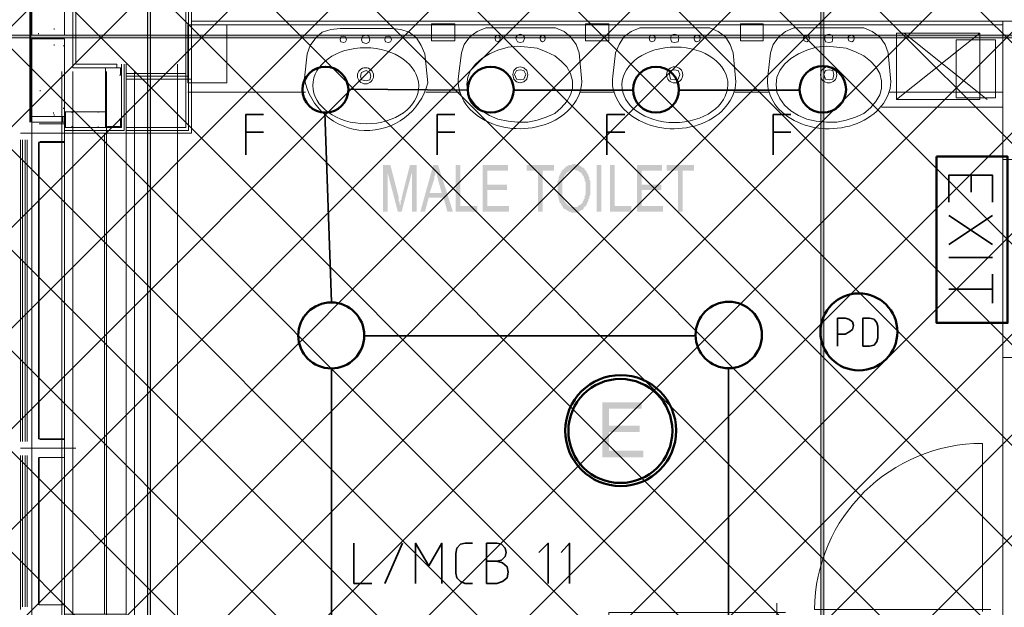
# Model space of a CAD drawing. Header units: millimetres. Extents: x 1.7 to 32.8, y 0.3 to 23.1.
# Tile 29 of 106: x 4 to 5.7, y 15.5 to 16.6. Entities that reach past the tile are written whole.
import ezdxf

# ---------------------------------------------------------------- set-up
doc = ezdxf.new("R2010")
doc.units = ezdxf.units.MM
doc.layers.add('PDF_Geometry', color=9, linetype='Continuous', true_color=0x808080)
doc.layers.add('PDF_Solid Fills', color=9, linetype='Continuous', true_color=0x808080)

msp = doc.modelspace()

# ---------------------------------------------------------------- hatches: boundary and pattern name
h = msp.add_hatch()
h.set_pattern_fill('ANSI37', color=256, scale=0.04)
h.paths.add_polyline_path([(6.7458, 12.6578), (3.7792, 12.6578), (3.7792, 20.3169), (6.7458, 20.3169)])
at = {"layer": 'PDF_Solid Fills', "transparency": 33554559}
for color, points in [(256, [(4.2175, 22.9226), (4.2141, 22.9226), (4.2141, 0.2783), (4.2193, 0.2783), (4.2193, 22.9226)]), (256, [(29.8551, 16.5245), (29.8551, 16.5278), (2.9827, 16.5278), (2.9827, 16.5228), (29.8551, 16.5228)]), (256, [(4.6475, 16.2962), (4.6342, 16.2962), (4.6342, 16.2128), (4.6425, 16.2128), (4.6425, 16.2828)]), (256, [(4.6475, 16.2962), (4.6425, 16.2828), (4.6608, 16.2128), (4.6642, 16.2245), (4.6642, 16.2295), (4.6626, 16.2312), (4.6626, 16.2378)]), (256, [(4.6942, 16.2962), (4.6825, 16.2962), (4.6676, 16.2378), (4.6676, 16.2345), (4.666, 16.2328), (4.666, 16.2261), (4.6642, 16.2245), (4.6608, 16.2128), (4.6676, 16.2128), (4.6859, 16.2828)]), (256, [(4.7326, 16.2962), (4.7242, 16.2962), (4.701, 16.2128), (4.7093, 16.2128), (4.7159, 16.2378), (4.7425, 16.2378), (4.7175, 16.2461), (4.7258, 16.2711), (4.7258, 16.2761), (4.7276, 16.2778), (4.7276, 16.2845), (4.7292, 16.2862)]), (256, [(4.7326, 16.2962), (4.7292, 16.2862), (4.7292, 16.2811), (4.731, 16.2795), (4.731, 16.2745), (4.7326, 16.2728), (4.7326, 16.2695), (4.7394, 16.2461), (4.7175, 16.2461), (4.7425, 16.2378), (4.7493, 16.2128), (4.7592, 16.2128)]), (256, [(4.7725, 16.2962), (4.7642, 16.2962), (4.7642, 16.2128), (4.8025, 16.2128), (4.8025, 16.2228), (4.7725, 16.2228)]), (256, [(4.8576, 16.2962), (4.8125, 16.2962), (4.8125, 16.2128), (4.8592, 16.2128), (4.8592, 16.2228), (4.8208, 16.2228), (4.8208, 16.2512), (4.8558, 16.2512), (4.8558, 16.2612), (4.8208, 16.2612), (4.8208, 16.2862), (4.8576, 16.2862)]), (256, [(4.9393, 16.2962), (4.8908, 16.2962), (4.8908, 16.2862), (4.9109, 16.2862), (4.9109, 16.2128), (4.9192, 16.2128), (4.9192, 16.2862), (4.9393, 16.2862)]), (256, [(4.9759, 16.2978), (4.9725, 16.2978), (4.9709, 16.2962), (4.966, 16.2962), (4.9642, 16.2945), (4.9626, 16.2945), (4.961, 16.2928), (4.961, 16.2928), (4.9592, 16.2911), (4.9576, 16.2895), (4.9558, 16.2878), (4.9775, 16.2878), (4.9793, 16.2862), (4.9827, 16.2862), (4.9842, 16.2845), (4.9858, 16.2828), (4.9876, 16.2828), (4.9892, 16.2811), (4.9892, 16.2795), (4.9908, 16.2778), (4.9926, 16.2761), (4.9926, 16.2745), (4.9942, 16.2711), (4.9942, 16.2678), (4.996, 16.2661), (4.996, 16.2428), (4.9942, 16.2412), (4.9942, 16.2361), (4.9926, 16.2345), (4.9926, 16.2328), (4.9908, 16.2312), (4.9908, 16.2295), (4.9908, 16.2295), (4.9892, 16.2278), (4.9876, 16.2261), (4.9858, 16.2245), (4.9842, 16.2245), (4.9827, 16.2228), (4.9827, 16.2228), (4.9809, 16.2212), (4.9743, 16.2212), (4.9942, 16.2212), (4.996, 16.2228), (4.9976, 16.2245), (4.9976, 16.2261), (4.9991, 16.2278), (4.9991, 16.2295), (5.0009, 16.2312), (5.0009, 16.2345), (5.0025, 16.2361), (5.0025, 16.2395), (5.0043, 16.2428), (5.0043, 16.2678), (5.0025, 16.2695), (5.0025, 16.2745), (5.0009, 16.2761), (5.0009, 16.2795), (4.9991, 16.2811), (4.9976, 16.2828), (4.9976, 16.2845), (4.996, 16.2862), (4.9942, 16.2878), (4.9942, 16.2895), (4.9926, 16.2911), (4.9908, 16.2911), (4.9892, 16.2928), (4.9892, 16.2928), (4.9876, 16.2945), (4.9858, 16.2945), (4.9842, 16.2962), (4.9793, 16.2962), (4.9775, 16.2978)]), (256, [(5.0477, 16.2962), (5.0393, 16.2962), (5.0393, 16.2128), (5.0775, 16.2128), (5.0775, 16.2228), (5.0477, 16.2228)]), (256, [(5.1325, 16.2962), (5.0876, 16.2962), (5.0876, 16.2128), (5.1343, 16.2128), (5.1343, 16.2228), (5.096, 16.2228), (5.096, 16.2512), (5.1309, 16.2512), (5.1309, 16.2612), (5.096, 16.2612), (5.096, 16.2862), (5.1325, 16.2862)]), (256, [(5.1892, 16.2962), (5.1409, 16.2962), (5.1409, 16.2862), (5.161, 16.2862), (5.161, 16.2128), (5.1693, 16.2128), (5.1693, 16.2862), (5.1892, 16.2862)]), (256, [(4.9558, 16.2878), (4.9542, 16.2878), (4.9542, 16.2862), (4.9526, 16.2845), (4.9526, 16.2828), (4.9508, 16.2811), (4.9508, 16.2795), (4.9493, 16.2778), (4.9493, 16.2761), (4.9477, 16.2745), (4.9477, 16.2695), (4.9459, 16.2678), (4.9459, 16.2528), (4.9459, 16.2412), (4.9477, 16.2395), (4.9477, 16.2345), (4.9493, 16.2328), (4.9493, 16.2295), (4.9508, 16.2278), (4.9526, 16.2261), (4.9526, 16.2245), (4.9542, 16.2228), (4.9558, 16.2212), (4.9558, 16.2195), (4.9576, 16.2178), (4.9592, 16.2178), (4.961, 16.2161), (4.9626, 16.2161), (4.9626, 16.2145), (4.9642, 16.2145), (4.966, 16.2128), (4.9691, 16.2128), (4.9709, 16.2112), (4.9793, 16.2112), (4.9809, 16.2128), (4.9842, 16.2128), (4.9858, 16.2145), (4.9876, 16.2145), (4.9892, 16.2161), (4.9908, 16.2161), (4.9926, 16.2178), (4.9926, 16.2195), (4.9942, 16.2212), (4.9691, 16.2212), (4.9675, 16.2228), (4.966, 16.2228), (4.966, 16.2245), (4.9642, 16.2245), (4.9626, 16.2261), (4.961, 16.2278), (4.9592, 16.2295), (4.9592, 16.2312), (4.9576, 16.2328), (4.9576, 16.2345), (4.9558, 16.2361), (4.9558, 16.2395), (4.9542, 16.2412), (4.9542, 16.2661), (4.9558, 16.2678), (4.9558, 16.2711), (4.9576, 16.2745), (4.9576, 16.2761), (4.9576, 16.2761), (4.9592, 16.2778), (4.961, 16.2795), (4.961, 16.2811), (4.9626, 16.2828), (4.9642, 16.2828), (4.966, 16.2845), (4.9675, 16.2862), (4.9691, 16.2862), (4.9709, 16.2878), (4.9759, 16.2878)]), (7, [(5.096, 15.8728), (5.026, 15.8728), (5.026, 15.7745), (5.0991, 15.7745), (5.0991, 15.7862), (5.0375, 15.7862), (5.0375, 15.8195), (5.0926, 15.8195), (5.0926, 15.8312), (5.0375, 15.8312), (5.0375, 15.8612), (5.096, 15.8612)])]:
    msp.add_hatch(color=color, dxfattribs=at).paths.add_polyline_path(points)

# ---------------------------------------------------------------- linework, layer by layer
at = {"layer": 'PDF_Geometry', "lineweight": 5}
for points in [[(4.2175, 22.9226), (4.2141, 22.9226), (4.2141, 0.2783), (4.2193, 0.2783), (4.2193, 22.9226)], [(5.421, 22.9226), (5.421, 22.8592), (5.4158, 22.8592), (5.4158, 22.9226), (5.4158, 0.2783), (5.421, 0.2783)], [(29.8551, 16.5245), (29.8551, 16.5278), (2.9827, 16.5278), (2.9827, 16.5228), (29.8551, 16.5228)]]:
    msp.add_lwpolyline(points, close=True, dxfattribs=at)
at = {"layer": 'PDF_Geometry', "lineweight": 18}
for points in [[(4.0659, 16.6661), (4.0659, 16.5278), (4.0076, 16.5278), (4.0076, 16.6661), (4.0076, 17.5844), (4.0076, 17.7211), (4.0659, 17.7211), (4.0659, 17.5844)], [(4.0042, 16.3728), (4.0042, 16.5245), (4.0042, 16.6761)], [(4.0058, 16.6761), (4.0058, 16.5245), (4.0058, 16.3728)], [(4.176, 16.5995), (4.2927, 16.5995), (4.2927, 16.3528), (4.176, 16.3528)], [(4.2875, 16.5945), (4.2875, 16.3578), (4.176, 16.3578)], [(4.176, 16.5895), (4.2825, 16.5895), (4.2825, 16.3628), (4.176, 16.3628)], [(4.0476, 16.5378), (4.0476, 16.5395)], [(4.0659, 16.5395), (4.0659, 16.5411)], [(4.2927, 16.5528), (6.5908, 16.5528)], [(4.9892, 16.4445), (4.9842, 16.4962), (4.9793, 16.5111), (4.9691, 16.5245), (4.9576, 16.5345), (4.9425, 16.5411), (4.9258, 16.5411), (4.8793, 16.5411), (4.8177, 16.5411), (4.8025, 16.5345), (4.7892, 16.5245), (4.7793, 16.5111), (4.7743, 16.4962), (4.7691, 16.4545)], [(5.2641, 16.4445), (5.2591, 16.4962), (5.2542, 16.5111), (5.2458, 16.5245), (5.2325, 16.5345), (5.2176, 16.5411), (5.2009, 16.5411), (5.1542, 16.5411), (5.0926, 16.5411), (5.0775, 16.5345), (5.0641, 16.5245), (5.0558, 16.5111), (5.0492, 16.4962), (5.0443, 16.4545)], [(5.5408, 16.4445), (5.5359, 16.4962), (5.5309, 16.5111), (5.521, 16.5245), (5.5076, 16.5345), (5.4925, 16.5411), (5.4776, 16.5411), (5.4309, 16.5411), (5.3675, 16.5411), (5.3526, 16.5345), (5.3408, 16.5245), (5.3309, 16.5111), (5.326, 16.4962), (5.321, 16.4545)], [(5.7891, 16.3062), (5.7408, 16.3062), (5.7408, 16.5528)], [(5.7408, 15.9528), (5.7408, 16.3062), (5.8476, 16.3062), (5.8476, 16.5528)], [(4.0194, 16.5295), (4.0194, 16.5311)], [(5.6993, 16.5311), (5.551, 16.4128), (5.551, 16.5311), (5.6993, 16.5311), (5.6993, 16.4128), (5.551, 16.4128)], [(5.7126, 16.4128), (5.5643, 16.5311)], [(4.0476, 16.5095), (4.0476, 16.5111)], [(4.0643, 16.5078), (4.0643, 16.5095)], [(4.0659, 15.4895), (4.0659, 15.4945), (4.176, 15.4945), (4.176, 15.3728), (4.176, 16.4761), (4.176, 16.3528), (4.0659, 16.3528), (4.0659, 16.3578), (4.0659, 16.3628), (4.0659, 16.3578), (4.1726, 16.3578), (4.1726, 16.4761)], [(4.1676, 16.4761), (4.1676, 16.3628), (4.0659, 16.3628), (4.0659, 16.3661), (4.0677, 16.3661), (4.0677, 16.3878), (4.0659, 16.3878), (4.0659, 16.3912), (4.1392, 16.3912), (4.1392, 16.4695)], [(4.1658, 16.4695), (4.1392, 16.4695), (4.1392, 16.4561), (4.141, 16.4561), (4.1392, 16.4561), (4.1392, 16.4695), (4.1658, 16.4695), (4.1658, 16.4561), (4.1643, 16.4561), (4.1658, 16.4561)], [(4.1676, 16.4561), (4.1676, 16.4695)], [(4.2676, 15.3728), (4.2676, 16.4761)], [(4.0609, 15.3845), (4.0609, 16.4628)], [(4.081, 15.3845), (4.081, 16.4628)], [(4.141, 15.3845), (4.141, 16.4628)], [(4.176, 16.4595), (4.2825, 16.4595)], [(4.176, 16.4545), (4.2875, 16.4545)], [(4.176, 16.4495), (4.2927, 16.4495)], [(4.1909, 15.3845), (4.1909, 16.4628)], [(4.0225, 16.4278), (4.0225, 16.4295)], [(4.2859, 16.4261), (4.4958, 16.4261)], [(4.7109, 16.4261), (4.7725, 16.4261)], [(4.9858, 16.4261), (5.0477, 16.4261)], [(5.2625, 16.4261), (5.3226, 16.4261)], [(5.5374, 16.4261), (5.7408, 16.4261)], [(4.0643, 16.3961), (4.0643, 16.3978)], [(5.5241, 16.3995), (5.7408, 16.3995)], [(4.0076, 15.4762), (4.0659, 15.4762), (4.0659, 15.4662), (4.0076, 15.4662), (4.0076, 16.3828), (4.0659, 16.3828), (4.0659, 16.3728), (4.0076, 16.3728)], [(4.046, 16.3878), (4.046, 16.3895)], [(4.0476, 16.3845), (4.0476, 16.3861)], [(4.0627, 16.3728), (4.0627, 16.3828)], [(4.0659, 16.3828), (4.0659, 15.4662)], [(4.081, 16.3628), (4.081, 16.3645), (4.0792, 16.3645), (4.0792, 16.3628), (4.0677, 16.3628), (4.0677, 16.3912), (4.0792, 16.3912), (4.0792, 16.3895), (4.081, 16.3895), (4.081, 16.3912)], [(4.0792, 16.3912), (4.0677, 16.3912)], [(4.0225, 16.3378), (4.0659, 16.3378), (4.0659, 16.3528), (4.0659, 16.3695), (4.0209, 16.3695)], [(4.0225, 15.7745), (4.0659, 15.7745), (4.0659, 15.8062), (4.0659, 16.3378), (4.0659, 16.3695), (4.0225, 16.3695)], [(4.0677, 16.3628), (4.0792, 16.3628)], [(4.1392, 16.3778), (4.141, 16.3778), (4.141, 16.3761), (4.1392, 16.3761), (4.1392, 16.3628), (4.1426, 16.3628), (4.1426, 16.3645), (4.1643, 16.3645), (4.1643, 16.3628), (4.1658, 16.3628), (4.1658, 16.3761), (4.1643, 16.3761), (4.1643, 16.3778), (4.1658, 16.3778), (4.1658, 16.3761)], [(4.1658, 16.3628), (4.1392, 16.3628), (4.1392, 16.3761)], [(4.1676, 16.3761), (4.1676, 16.3628)], [(3.9875, 16.3528), (4.0742, 16.3528)], [(4.1376, 16.3528), (4.1376, 15.4945)], [(3.9875, 15.8028), (3.9875, 16.3411), (3.9875, 16.3245)], [(3.9909, 15.8028), (3.9909, 16.3411), (3.9909, 16.3245)], [(3.9959, 15.8028), (3.9959, 16.3411), (3.9959, 16.3245)], [(3.9993, 15.8028), (3.9993, 16.3411), (3.9993, 16.3245)], [(4.0194, 15.8078), (4.0194, 16.3362)], [(4.0209, 15.8062), (4.0209, 16.3378)], [(4.0209, 16.3362), (4.0659, 16.3362)], [(5.7408, 13.5779), (5.7408, 15.9528), (6.6626, 15.9528)], [(4.0209, 15.8078), (4.0659, 15.8078)], [(4.0225, 15.8062), (4.0659, 15.8062), (4.0659, 15.7912), (4.0659, 15.7745), (4.0209, 15.7745), (4.0209, 15.5112), (4.0659, 15.5112), (4.0659, 15.4795), (4.0225, 15.4795)], [(4.0859, 15.7912), (3.9875, 15.7912)], [(3.9875, 15.7778), (3.9875, 15.5028)], [(3.9909, 15.7778), (3.9909, 15.5078)], [(3.9959, 15.7778), (3.9959, 15.5078)], [(3.9993, 15.7778), (3.9993, 15.5078)], [(4.0194, 15.7745), (4.0194, 15.5112)], [(4.0659, 15.7745), (4.0659, 15.5112)], [(4.0225, 15.5112), (4.0659, 15.5112), (4.0659, 15.4945), (4.0659, 15.4795)]]:
    msp.add_lwpolyline(points, dxfattribs=at)
for points in [[(4.081, 16.5245), (4.081, 16.4695), (4.1593, 16.4695), (4.1593, 16.4761), (4.0859, 16.4761), (4.0859, 16.5245), (4.0859, 16.5745), (4.1593, 16.5745), (4.1593, 16.5795), (4.081, 16.5795)], [(4.3559, 16.4428), (4.3559, 16.5461), (4.2859, 16.5461), (4.2859, 16.4428)], [(5.7408, 16.5461), (5.7408, 16.5528), (4.2925, 16.5528), (4.2925, 16.5461)], [(4.7626, 16.5178), (4.7626, 16.5478), (4.7209, 16.5478), (4.7209, 16.5178)], [(5.0375, 16.5178), (5.0375, 16.5478), (4.9958, 16.5478), (4.9958, 16.5178)], [(5.3126, 16.5178), (5.3126, 16.5478), (5.2726, 16.5478), (5.2726, 16.5178)], [(4.0659, 16.3828), (4.0659, 16.5211), (4.0075, 16.5211), (4.0075, 16.3828)], [(4.5692, 16.5195), (4.5676, 16.5245), (4.5642, 16.5261), (4.5592, 16.5245), (4.5577, 16.5195), (4.5592, 16.5161), (4.5642, 16.5145), (4.5676, 16.5161)], [(4.6109, 16.5195), (4.6093, 16.5261), (4.6042, 16.5278), (4.5976, 16.5261), (4.5958, 16.5195), (4.5976, 16.5145), (4.6042, 16.5128), (4.6093, 16.5145)], [(4.6493, 16.5195), (4.6475, 16.5245), (4.6443, 16.5261), (4.6391, 16.5245), (4.6376, 16.5195), (4.6391, 16.5161), (4.6443, 16.5145), (4.6475, 16.5161)], [(4.8443, 16.5228), (4.8425, 16.5261), (4.8393, 16.5278), (4.836, 16.5261), (4.8341, 16.5228), (4.836, 16.5178), (4.8393, 16.5161), (4.8425, 16.5178)], [(4.8876, 16.5228), (4.8843, 16.5278), (4.8793, 16.5295), (4.8743, 16.5278), (4.8709, 16.5228), (4.8743, 16.5161), (4.8793, 16.5145), (4.8843, 16.5161)], [(4.9242, 16.5228), (4.9226, 16.5261), (4.9192, 16.5278), (4.9159, 16.5261), (4.9143, 16.5228), (4.9159, 16.5178), (4.9192, 16.5161), (4.9226, 16.5178)], [(5.1208, 16.5228), (5.1192, 16.5261), (5.1142, 16.5278), (5.1109, 16.5261), (5.1093, 16.5228), (5.1109, 16.5178), (5.1142, 16.5161), (5.1192, 16.5178)], [(5.1625, 16.5228), (5.161, 16.5278), (5.1542, 16.5295), (5.1492, 16.5278), (5.1476, 16.5228), (5.1492, 16.5161), (5.1542, 16.5145), (5.161, 16.5161)], [(5.2009, 16.5228), (5.1993, 16.5261), (5.1941, 16.5278), (5.191, 16.5261), (5.1892, 16.5228), (5.191, 16.5178), (5.1941, 16.5161), (5.1993, 16.5178)], [(5.3959, 16.5228), (5.3941, 16.5261), (5.391, 16.5278), (5.386, 16.5261), (5.3842, 16.5228), (5.386, 16.5178), (5.391, 16.5161), (5.3941, 16.5178)], [(5.4375, 16.5228), (5.4359, 16.5278), (5.4309, 16.5295), (5.4241, 16.5278), (5.4226, 16.5228), (5.4241, 16.5161), (5.4309, 16.5145), (5.4359, 16.5161)], [(5.4758, 16.5228), (5.4742, 16.5261), (5.4709, 16.5278), (5.4659, 16.5261), (5.4643, 16.5228), (5.4659, 16.5178), (5.4709, 16.5161), (5.4742, 16.5178)], [(5.7275, 16.4161), (5.7275, 16.5195), (5.6575, 16.5195), (5.6575, 16.4161)], [(4.7843, 16.4395), (4.7858, 16.4261), (4.7908, 16.4145), (4.7992, 16.4028), (4.8109, 16.3928), (4.8242, 16.3845), (4.8393, 16.3778), (4.8576, 16.3745), (4.8743, 16.3728), (4.8926, 16.3728), (4.9093, 16.3761), (4.9258, 16.3812), (4.9409, 16.3878), (4.9526, 16.3978), (4.9626, 16.4095), (4.9691, 16.4211), (4.9725, 16.4328), (4.9725, 16.4461), (4.9691, 16.4595), (4.9626, 16.4711), (4.9526, 16.4811), (4.9409, 16.4911), (4.9258, 16.4978), (4.9093, 16.5045), (4.8926, 16.5061), (4.8743, 16.5078), (4.8576, 16.5061), (4.8393, 16.5011), (4.8242, 16.4945), (4.8109, 16.4862), (4.7992, 16.4761), (4.7908, 16.4645), (4.7858, 16.4528)], [(5.3359, 16.4395), (5.3375, 16.4261), (5.3427, 16.4145), (5.3508, 16.4028), (5.3625, 16.3928), (5.3758, 16.3845), (5.391, 16.3778), (5.4077, 16.3745), (5.4259, 16.3728), (5.4442, 16.3728), (5.4609, 16.3761), (5.4776, 16.3812), (5.4925, 16.3878), (5.5043, 16.3978), (5.5142, 16.4095), (5.521, 16.4211), (5.5241, 16.4328), (5.5241, 16.4461), (5.521, 16.4595), (5.5142, 16.4711), (5.5043, 16.4811), (5.4925, 16.4911), (5.4776, 16.4978), (5.4609, 16.5045), (5.4442, 16.5061), (5.4259, 16.5078), (5.4077, 16.5061), (5.391, 16.5011), (5.3758, 16.4945), (5.3625, 16.4862), (5.3508, 16.4761), (5.3427, 16.4645), (5.3375, 16.4528)], [(4.8926, 16.4578), (4.8908, 16.4645), (4.8858, 16.4695), (4.8793, 16.4711), (4.8725, 16.4695), (4.8676, 16.4645), (4.866, 16.4578), (4.8676, 16.4495), (4.8725, 16.4445), (4.8793, 16.4428), (4.8858, 16.4445), (4.8908, 16.4495)], [(4.8892, 16.4578), (4.8858, 16.4645), (4.8793, 16.4661), (4.8725, 16.4645), (4.8691, 16.4578), (4.8725, 16.4495), (4.8793, 16.4478), (4.8858, 16.4495)], [(5.1641, 16.4578), (5.161, 16.4645), (5.1542, 16.4661), (5.1476, 16.4645), (5.1458, 16.4578), (5.1476, 16.4495), (5.1542, 16.4478), (5.161, 16.4495)], [(5.4393, 16.4578), (5.4375, 16.4645), (5.4309, 16.4661), (5.4241, 16.4645), (5.421, 16.4578), (5.4241, 16.4495), (5.4309, 16.4478), (5.4375, 16.4495)], [(4.6125, 16.4545), (4.6109, 16.4611), (4.6042, 16.4645), (4.5958, 16.4611), (4.5942, 16.4545), (4.5958, 16.4478), (4.6042, 16.4461), (4.6109, 16.4478)], [(4.1259, 16.3645), (4.1259, 16.3628), (4.1392, 16.3628), (4.1392, 16.3912), (4.1259, 16.3912), (4.1259, 16.3895), (4.1259, 16.3912), (4.1392, 16.3912), (4.1392, 16.3628), (4.1259, 16.3628)]]:
    msp.add_lwpolyline(points, close=True, dxfattribs=at)
msp.add_lwpolyline([(4.7143, 16.4428), (4.7093, 16.4945), (4.7026, 16.5095), (4.6942, 16.5228), (4.6809, 16.5328), (4.666, 16.5378), (4.6509, 16.5395), (4.6042, 16.5395), (4.5577, 16.5395), (4.541, 16.5378), (4.5258, 16.5328), (4.5143, 16.5228), (4.5042, 16.5095), (4.4992, 16.4945), (4.4942, 16.4511, 0.810764)], format="xyb", close=True, dxfattribs=at)
at = {"layer": 'PDF_Geometry', "color": 7, "lineweight": 35}
for points in [[(4.5726, 16.4311), (4.7843, 16.4295)], [(4.8676, 16.4295), (5.0808, 16.4295)], [(5.1625, 16.4295), (5.3776, 16.4295)], [(4.3893, 16.3145), (4.3893, 16.3861), (4.4209, 16.3861)], [(4.5308, 16.3895), (4.5425, 16.0512)], [(4.731, 16.3145), (4.731, 16.3861), (4.7626, 16.3861)], [(5.0341, 16.3145), (5.0341, 16.3861), (5.0659, 16.3861)], [(5.3309, 16.3145), (5.3309, 16.3861), (5.3625, 16.3861)], [(4.3893, 16.3545), (4.4209, 16.3545)], [(4.731, 16.3545), (4.7626, 16.3545)], [(5.0341, 16.3545), (5.0659, 16.3545)], [(5.3309, 16.3545), (5.3625, 16.3545)], [(5.6442, 16.2295), (5.6442, 16.2778), (5.7225, 16.2778), (5.7225, 16.2295)], [(5.6841, 16.2778), (5.6841, 16.2478)], [(5.6442, 16.2061), (5.7225, 16.1545)], [(5.7225, 16.2061), (5.6442, 16.1545)], [(5.6442, 16.1311), (5.7225, 16.1311)], [(5.7225, 16.1011), (5.7225, 16.0495)], [(5.7225, 16.0745), (5.6442, 16.0745)], [(5.4458, 15.9728), (5.4458, 16.0228), (5.4591, 16.0228), (5.4659, 16.0212), (5.4724, 16.0162), (5.4742, 16.0095), (5.4724, 16.0028), (5.4659, 15.9978), (5.4591, 15.9945), (5.4458, 15.9945)], [(4.601, 15.9912), (5.1926, 15.9912)], [(4.5425, 15.9328), (4.5425, 15.3428)], [(5.2508, 15.3428), (5.2508, 15.9328)], [(4.5825, 15.6212), (4.5825, 15.5495), (4.6143, 15.5495)], [(4.6376, 15.5495), (4.6692, 15.6212)], [(4.6926, 15.5495), (4.6926, 15.6212), (4.7159, 15.5812), (4.7394, 15.6212), (4.7394, 15.5495)], [(4.7942, 15.5495), (4.7809, 15.5495), (4.7725, 15.5528), (4.766, 15.5595), (4.7642, 15.5678), (4.7642, 15.6028), (4.766, 15.6128), (4.7725, 15.6195), (4.7809, 15.6212), (4.7942, 15.6212)], [(4.8375, 15.5895), (4.8459, 15.5912), (4.8527, 15.5978), (4.8542, 15.6045), (4.8527, 15.6128), (4.8459, 15.6195), (4.8375, 15.6212), (4.8192, 15.6212), (4.8192, 15.5495), (4.8375, 15.5495), (4.8475, 15.5528), (4.8558, 15.5595), (4.8576, 15.5695), (4.8558, 15.5795), (4.8475, 15.5862), (4.8375, 15.5895), (4.8192, 15.5895)], [(4.9292, 15.5495), (4.9292, 15.6212), (4.9125, 15.6045)], [(4.9675, 15.5495), (4.9675, 15.6212), (4.9526, 15.6045)]]:
    msp.add_lwpolyline(points, dxfattribs=at)
at = {"layer": 'PDF_Geometry', "color": 3, "lineweight": 50}
msp.add_lwpolyline([(5.6225, 16.3111), (5.6225, 16.0145), (5.7491, 16.0145), (5.7491, 16.3111)], close=True, dxfattribs=at)
at = {"layer": 'PDF_Geometry', "color": 7, "lineweight": 35}
msp.add_lwpolyline([(5.4909, 15.9728), (5.5025, 15.9728), (5.5108, 15.9745), (5.5158, 15.9812), (5.5176, 15.9878), (5.5176, 16.0078), (5.5158, 16.0145), (5.5108, 16.0212), (5.5025, 16.0228), (5.4909, 16.0228)], close=True, dxfattribs=at)
at = {"layer": 'PDF_Geometry', "lineweight": 18}
for points in [[(5.7042, 15.4995), (5.7042, 15.7995, 0.41083), (5.4043, 15.5028), (5.7191, 15.5028)], [(5.3375, 15.5145), (5.3375, 15.1995, -0.407938), (5.0375, 15.4978), (5.3526, 15.4978)]]:
    msp.add_lwpolyline(points, format="xyb", dxfattribs=at)
at = {"layer": 'PDF_Geometry', "color": 3, "lineweight": 50}
for centre, radius in [((4.5316, 16.4305), 0.041), ((4.8266, 16.4305), 0.041), ((5.1216, 16.4305), 0.041), ((5.4194, 16.431), 0.0415), ((5.4838, 15.9984), 0.0687), ((4.5421, 15.992), 0.0589), ((5.2515, 15.9928), 0.0593)]:
    msp.add_circle(centre, radius, dxfattribs=at)
at = {"layer": 'PDF_Geometry', "lineweight": 18}
for centre, radius in [((4.6031, 16.4553), 0.0144), ((5.1549, 16.457), 0.0144), ((5.4298, 16.457), 0.0145)]:
    msp.add_circle(centre, radius, dxfattribs=at)
at = {"layer": 'PDF_Geometry', "color": 4, "lineweight": 50}
for centre, radius in [((5.0586, 15.8223), 0.099), ((5.058, 15.8216), 0.0928)]:
    msp.add_circle(centre, radius, dxfattribs=at)
at = {"layer": 'PDF_Geometry', "lineweight": 18}
for centre, major_axis, ratio, start_param, end_param in [((4.6036, 16.4375), (-0.0945, 0.0013), 0.717588, 0.015273, 6.298458), ((5.1554, 16.4392), (0.0945, 0.0013), 0.712922, 3.118842, 9.402027), ((4.8789, 16.4465), (0.1103, 0.0013), 0.777153, 3.033132, 6.244188), ((5.1539, 16.4462), (0.1102, 0.0015), 0.775381, 3.027295, 6.244608), ((5.4306, 16.4462), (0.1102, 0.0015), 0.775358, 3.027293, 6.244642)]:
    msp.add_ellipse(centre, major_axis=major_axis, ratio=ratio, start_param=start_param, end_param=end_param, dxfattribs=at)
at = {"layer": 'PDF_Solid Fills', "lineweight": 5, "transparency": 33554559}
msp.add_solid([(5.4158, 0.2783), (5.421, 0.2783), (5.4158, 22.9226), (5.421, 22.9226)], dxfattribs=at)
at = {"layer": 'PDF_Solid Fills', "lineweight": 18, "transparency": 33554559}
for points in [[(4.6942, 16.2962), (4.6859, 16.2828), (4.6942, 16.2128), (4.6859, 16.2128)], [(5.0242, 16.2128), (5.0242, 16.2961), (5.0159, 16.2128), (5.0159, 16.2961)]]:
    msp.add_solid(points, dxfattribs=at)

doc.saveas('drawing.dxf')
